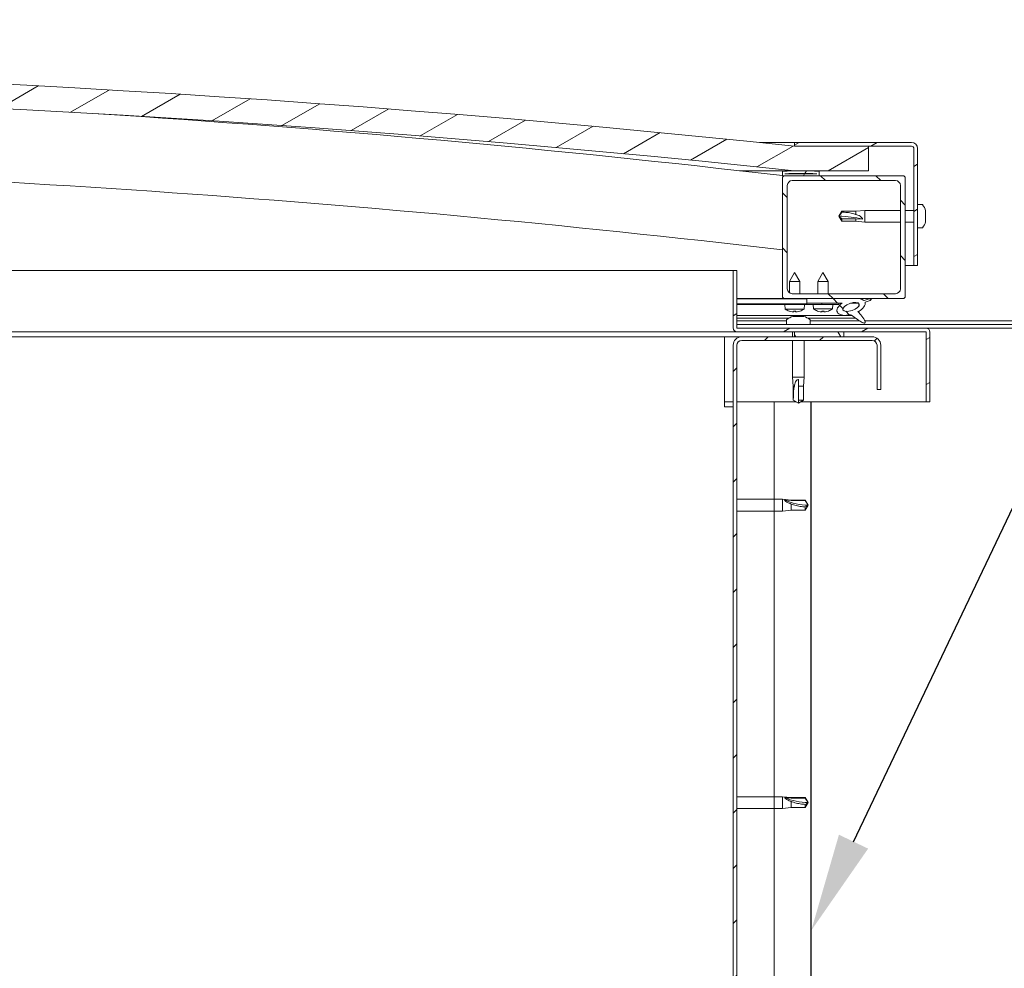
# Model space of a CAD drawing. Header units: millimetres. Extents: x -1427 to 10229, y -1578 to 5221.
# Tile 124 of 129: x 2074 to 2115, y 2531 to 2569. Entities that reach past the tile are written whole.
import ezdxf
from ezdxf import colors
from ezdxf.entities.mleader import LeaderData, LeaderLine
from ezdxf.math import Vec2, Vec3

# ---------------------------------------------------------------- set-up
doc = ezdxf.new("R2010")
doc.units = ezdxf.units.MM
for name, color, linetype, lineweight in [('Hatch (ISO)', 7, 'Continuous', 18), ('Ocieplenie', 4, 'ZIGZAG', 5), ('Visible (ISO)', 7, 'Continuous', 50)]:
    doc.layers.add(name, color=color, linetype=linetype, lineweight=lineweight)
doc.styles.add('TXT', font='simplex.shx')
doc.linetypes.add('BATTING', pattern='A,0.00254,-2.54,[134,ltypeshp.shx,S=2.54,R=0,X=-2.54,Y=0],-5.08,[134,ltypeshp.shx,S=2.54,R=180,X=2.54,Y=0],-2.54', length=10.16254)
doc.linetypes.add('ZIGZAG', pattern='A,0.00254,-5.08,[131,ltypeshp.shx,S=5.08,R=0,X=-5.08,Y=0],-10.16,[131,ltypeshp.shx,S=5.08,R=180,X=5.08,Y=0],-5.08', length=20.32254)
pattern_1 = [(120, (-10843.571, -2108.028), (-13.748153, -7.9375), [])]
pattern_2 = [(30, (-10843.571, -2108.028), (-7.9375, 13.748153), [])]
pattern_3 = [(135, (-10843.571, -2108.028), (-11.22532, -11.22532), [])]

# ---------------------------------------------------------------- blocks, each defined once
blk = doc.blocks.new('A$C3bf03bbc')
at = {"layer": 'Hatch (ISO)', "lineweight": 9}
h = blk.add_hatch(dxfattribs=at)
h.set_pattern_fill('ANSI31', color=256, scale=127, angle=-15, style=0)
h.set_pattern_definition(pattern_2)
edge = h.paths.add_edge_path()
edge.add_line((21.5, 567.5), (51.5, 567.5))
edge.add_line((51.5, 567.5), (51.5, 577.5))
edge.add_line((51.5, 577.5), (21.5, 577.5))
edge.add_ellipse((-603.5, -5324.56), major_axis=(625, 5902.06), ratio=1, start_angle=0, end_angle=12.089642)
edge.add_line((-1228.5, 577.5), (-1258.5, 577.5))
edge.add_line((-1258.5, 577.5), (-1258.5, 567.5))
edge.add_line((-1258.5, 567.5), (-1228.5, 567.5))
edge.add_ellipse((-603.5, -5334.56), major_axis=(-625, 5902.06), ratio=1, start_angle=347.910358, end_angle=360, ccw=False)
h = blk.add_hatch(dxfattribs=at)
h.set_pattern_fill('ANSI31', color=256, scale=127, angle=-15, style=0)
h.set_pattern_definition(pattern_2)
edge = h.paths.add_edge_path()
edge.add_line((69, 579), (21.5, 579))
edge.add_line((21.5, 579), (21.5, 577.5))
edge.add_line((21.5, 577.5), (51.5, 577.5))
edge.add_line((51.5, 577.5), (69, 577.5))
edge.add_ellipse((69, 576.5), major_axis=(0, 1), ratio=1, start_angle=270, end_angle=360, ccw=False)
edge.add_line((70, 576.5), (70, 529))
edge.add_line((70, 529), (71.5, 529))
edge.add_line((71.5, 529), (71.5, 576.5))
edge.add_ellipse((69, 576.5), major_axis=(2.5, 0), ratio=1, start_angle=0, end_angle=90)
h = blk.add_hatch(dxfattribs=at)
h.set_pattern_fill('ANSI31', color=256, scale=127, angle=15, style=0)
h.set_pattern_definition([(60, (-10843.571, -2108.028), (-13.748153, 7.9375), [])])
edge = h.paths.add_edge_path()
edge.add_line((16.6, 565.5), (17.5, 565.5))
edge.add_line((17.5, 565.5), (31.4, 565.5))
edge.add_ellipse((31.4, 565.6), major_axis=(0, -0.1), ratio=1, start_angle=0, end_angle=90)
edge.add_line((31.5, 565.6), (31.5, 567.21))
edge.add_ellipse((31.4, 567.21), major_axis=(0.1, 0), ratio=1, start_angle=0, end_angle=86.9836)
edge.add_ellipse((24, 426.78), major_axis=(7.41, 140.53), ratio=1, start_angle=0, end_angle=6.0328)
edge.add_ellipse((16.6, 567.21), major_axis=(-0.0053, 0.0999), ratio=1, start_angle=0, end_angle=86.9836)
edge.add_line((16.5, 567.21), (16.5, 565.6))
edge.add_ellipse((16.6, 565.6), major_axis=(-0.1, 0), ratio=1, start_angle=0, end_angle=90)
edge = h.paths.add_edge_path(flags=0)
edge.add_line((17.5, 566.19), (17.5, 566.29))
edge.add_ellipse((24, 355.09), major_axis=(-6.5, 211.2), ratio=1, start_angle=356.4744, end_angle=360, ccw=False)
edge.add_line((30.5, 566.29), (30.5, 566.19))
edge.add_line((30.5, 566.19), (17.5, 566.19))
edge = h.paths.add_edge_path()
edge.add_ellipse((-1231, 426.77), major_axis=(7.41, 140.53), ratio=1, start_angle=0, end_angle=6.0328)
edge.add_ellipse((-1238.4, 567.21), major_axis=(-0.0053, 0.0999), ratio=1, start_angle=0, end_angle=86.9836)
edge.add_line((-1238.5, 567.21), (-1238.5, 565.6))
edge.add_ellipse((-1238.4, 565.6), major_axis=(-0.1, 0), ratio=1, start_angle=0, end_angle=90)
edge.add_line((-1238.4, 565.5), (-1224.5, 565.5))
edge.add_line((-1224.5, 565.5), (-1223.6, 565.5))
edge.add_ellipse((-1223.6, 565.6), major_axis=(0, -0.1), ratio=1, start_angle=0, end_angle=90)
edge.add_line((-1223.5, 565.6), (-1223.5, 567.21))
edge.add_ellipse((-1223.6, 567.21), major_axis=(0.1, 0), ratio=1, start_angle=0, end_angle=86.9836)
edge = h.paths.add_edge_path(flags=0)
edge.add_ellipse((-1231, 355.09), major_axis=(-6.5, 211.2), ratio=1, start_angle=356.4744, end_angle=360)
edge.add_line((-1237.5, 566.29), (-1237.5, 566.19))
edge.add_line((-1237.5, 566.19), (-1224.5, 566.19))
edge.add_line((-1224.5, 566.19), (-1224.5, 566.29))
h = blk.add_hatch(dxfattribs=at)
h.set_pattern_fill('ANSI31', color=256, scale=127, angle=90, style=0)
h.set_pattern_definition(pattern_3)
edge = h.paths.add_edge_path()
edge.add_line((17.5, 515.5), (26.5, 515.5))
edge.add_line((26.5, 515.5), (45.72, 515.5))
edge.add_line((45.72, 515.5), (47.88, 515.5))
edge.add_line((47.88, 515.5), (65.5, 515.5))
edge.add_ellipse((65.5, 516.5), major_axis=(0, -1), ratio=1, start_angle=0, end_angle=90)
edge.add_line((66.5, 516.5), (66.5, 564.5))
edge.add_ellipse((65.5, 564.5), major_axis=(1, 0), ratio=1, start_angle=0, end_angle=90)
edge.add_line((65.5, 565.5), (31.4, 565.5))
edge.add_line((31.4, 565.5), (17.5, 565.5))
edge.add_ellipse((17.5, 564.5), major_axis=(0, 1), ratio=1, start_angle=0, end_angle=90)
edge.add_line((16.5, 564.5), (16.5, 516.5))
edge.add_ellipse((17.5, 516.5), major_axis=(-1, 0), ratio=1, start_angle=0, end_angle=90)
edge = h.paths.add_edge_path(flags=0)
edge.add_line((20.5, 563.5), (62.5, 563.5))
edge.add_ellipse((62.5, 561.5), major_axis=(0, 2), ratio=1, start_angle=270, end_angle=360, ccw=False)
edge.add_line((64.5, 561.5), (64.5, 519.5))
edge.add_ellipse((62.5, 519.5), major_axis=(2, 0), ratio=1, start_angle=270, end_angle=360, ccw=False)
edge.add_line((62.5, 517.5), (20.5, 517.5))
edge.add_ellipse((20.5, 519.5), major_axis=(0, -2), ratio=1, start_angle=270, end_angle=360, ccw=False)
edge.add_line((18.5, 519.5), (18.5, 561.5))
edge.add_ellipse((20.5, 561.5), major_axis=(-2, 0), ratio=1, start_angle=270, end_angle=360, ccw=False)
h = blk.add_hatch(dxfattribs=at)
h.set_pattern_fill('ANSI31', color=256, scale=127, angle=-15, style=0)
h.set_pattern_definition(pattern_2)
edge = h.paths.add_edge_path()
edge.add_line((-2, 503.6), (-2, 527))
edge.add_line((-2, 527), (-3.5, 527))
edge.add_line((-3.5, 527), (-3.5, 503.6))
edge.add_ellipse((-1.9, 503.6), major_axis=(-1.6, 0), ratio=1, start_angle=0, end_angle=90)
edge.add_line((-1.9, 502), (21.5, 502))
edge.add_line((21.5, 502), (41.5, 502))
edge.add_line((41.5, 502), (74.9, 502))
edge.add_ellipse((74.9, 501.9), major_axis=(0, 0.1), ratio=1, start_angle=270, end_angle=360, ccw=False)
edge.add_line((75, 501.9), (75, 473.5))
edge.add_line((75, 473.5), (76.5, 473.5))
edge.add_line((76.5, 473.5), (76.5, 501.9))
edge.add_ellipse((74.9, 501.9), major_axis=(1.6, 0), ratio=1, start_angle=0, end_angle=90)
edge.add_line((74.9, 503.5), (-1.9, 503.5))
edge.add_ellipse((-1.9, 503.6), major_axis=(0, -0.1), ratio=1, start_angle=270, end_angle=360, ccw=False)
h = blk.add_hatch(dxfattribs=at)
h.set_pattern_fill('ANSI31', color=256, scale=127, angle=90, style=0)
h.set_pattern_definition(pattern_3)
edge = h.paths.add_edge_path()
edge.add_line((26.5, 515.5), (26.5, 513.65))
edge.add_line((26.5, 513.65), (39.5, 513.65))
edge.add_line((39.5, 513.65), (40.81, 513.65))
edge.add_ellipse((44.43, 512.13), major_axis=(-5.67, -1.96), ratio=0.5, start_angle=299.1758, end_angle=429.9519)
edge.add_spline(control_points=[(43.41, 508.79), (43.58, 508.88), (43.73, 508.94), (44.01, 508.97), (44.14, 508.96), (44.53, 508.85), (44.8, 508.68), (45.73, 507.98), (46.57, 507.24), (48.27, 506.14), (48.82, 505.86), (49.4, 505.65), (49.59, 505.59), (49.84, 505.57), (49.91, 505.57), (50.02, 505.59), (50.06, 505.6), (50.12, 505.64), (50.15, 505.66), (50.19, 505.72), (50.21, 505.75), (50.23, 505.84), (50.23, 505.9), (50.22, 506.08), (50.17, 506.22), (49.67, 507.45), (47.97, 509.38), (47.35, 510.12), (47.28, 510.2), (47.25, 510.24), (47.25, 510.25), (47.25, 510.26), (47.25, 510.26), (47.25, 510.26), (47.25, 510.26), (47.25, 510.26), (47.25, 510.26), (47.25, 510.26), (47.25, 510.26), (47.25, 510.26), (47.25, 510.26), (47.25, 510.26), (47.25, 510.26), (47.25, 510.26), (47.25, 510.26), (47.25, 510.26), (47.25, 510.26), (47.27, 510.25), (47.31, 510.22), (47.36, 510.17)], knot_values=[-1.593799, -1.593799, -1.593799, -1.593799, -1.500749, -1.500749, -1.416735, -1.416735, -1.249491, -1.249491, -0.957621, -0.957621, -0.773073, -0.773073, -0.701013, -0.701013, -0.6717, -0.6717, -0.655005, -0.655005, -0.641397, -0.641397, -0.626184, -0.626184, -0.602808, -0.602808, -0.551013, -0.551013, -0.108573, -0.108573, -0.042963, -0.042963, -0.032558, -0.032558, -0.029875, -0.029875, -0.028853, -0.028853, -0.028308, -0.028308, -0.027886, -0.027886, -0.027431, -0.027431, -0.02675, -0.02675, -0.025444, -0.025444, -0.021686, -0.021686, 0, 0, 0, 0], degree=3, periodic=0)
edge.add_ellipse((44.43, 512.13), major_axis=(-5.67, -1.96), ratio=0.5, start_angle=110.7942, end_angle=179.3318)
edge.add_line((50.12, 514.05), (52.26, 514.79))
edge.add_spline(control_points=[(52.26, 514.79), (52.39, 514.92), (52.49, 515.05), (52.58, 515.19), (52.59, 515.23), (52.61, 515.29), (52.61, 515.31), (52.61, 515.35), (52.6, 515.36), (52.59, 515.39), (52.58, 515.41), (52.54, 515.43), (52.52, 515.44), (52.45, 515.47), (52.4, 515.47), (52.21, 515.49), (52.02, 515.46), (51.85, 515.43)], knot_values=[-0.156561, -0.156561, -0.156561, -0.156561, -0.111453, -0.111453, -0.097245, -0.097245, -0.089775, -0.089775, -0.084085, -0.084085, -0.078, -0.078, -0.069044, -0.069044, -0.052111, -0.052111, 0, 0, 0, 0], degree=3, periodic=0)
edge.add_line((51.85, 515.43), (49.7, 514.72))
edge.add_ellipse((44.43, 512.13), major_axis=(-5.67, -1.96), ratio=0.5, start_angle=194.0585, end_angle=223.4724)
edge.add_ellipse((44.43, 512.13), major_axis=(-5.67, -1.96), ratio=0.5, start_angle=223.4724, end_angle=247.3218)
edge.add_line((45.72, 515.5), (26.5, 515.5))
edge = h.paths.add_edge_path(flags=0)
edge.add_ellipse((44.43, 512.13), major_axis=(3.31, 1.14), ratio=0.428571, start_angle=0, end_angle=360)
h = blk.add_hatch(dxfattribs=at)
h.set_pattern_fill('ANSI31', color=256, scale=127, angle=75, style=0)
h.set_pattern_definition(pattern_1)
h.paths.add_polyline_path([(26.5, 513.65), (26.5, 513.15), (39.5, 513.15), (39.5, 513.65)])
h = blk.add_hatch(dxfattribs=at)
h.set_pattern_fill('ANSI31', color=256, scale=127, angle=75, style=0)
h.set_pattern_definition(pattern_1)
h.paths.add_polyline_path([(-1223.5, 500), (-1223.5, 502), (-1243.5, 502), (-1243.5, 500)])
h.paths.add_polyline_path([(41.5, 500), (41.5, 502), (21.5, 502), (21.5, 500)])
h = blk.add_hatch(dxfattribs=at)
h.set_pattern_fill('ANSI31', color=256, scale=127, style=0)
h.set_pattern_definition([(45, (-10843.571, -2108.028), (-11.22532, 11.22532), [])])
edge = h.paths.add_edge_path()
edge.add_line((56.5, 478.5), (56.5, 496.5))
edge.add_ellipse((53, 496.5), major_axis=(3.5, 0), ratio=1, start_angle=0, end_angle=90)
edge.add_line((53, 500), (41.5, 500))
edge.add_line((41.5, 500), (21.5, 500))
edge.add_line((21.5, 500), (0, 500))
edge.add_ellipse((0, 496.5), major_axis=(0, 3.5), ratio=1, start_angle=0, end_angle=90)
edge.add_line((-3.5, 496.5), (-3.5, 3.5))
edge.add_ellipse((0, 3.5), major_axis=(-3.5, 0), ratio=1, start_angle=0, end_angle=90)
edge.add_line((0, 0), (56.5, 0))
edge.add_line((56.5, 0), (56.5, 1.5))
edge.add_line((56.5, 1.5), (0, 1.5))
edge.add_ellipse((0, 3.5), major_axis=(0, -2), ratio=1, start_angle=270, end_angle=360, ccw=False)
edge.add_line((-2, 3.5), (-2, 496.5))
edge.add_ellipse((0, 496.5), major_axis=(-2, 0), ratio=1, start_angle=270, end_angle=360, ccw=False)
edge.add_line((0, 498.5), (53, 498.5))
edge.add_ellipse((53, 496.5), major_axis=(0, 2), ratio=1, start_angle=270, end_angle=360, ccw=False)
edge.add_line((55, 496.5), (55, 478.5))
edge.add_line((55, 478.5), (56.5, 478.5))
at = {"layer": 'Visible (ISO)', "lineweight": 9}
for p, q in [((7.17, 579), (21.5, 579)), ((69, 579), (21.5, 579)), ((21.5, 579), (21.5, 577.5)), ((21.5, 577.5), (69, 577.5)), ((51.5, 577.5), (21.5, 577.5)), ((51.5, 567.5), (51.5, 577.5)), ((70, 576.5), (70, 529)), ((71.5, 529), (71.5, 576.5)), ((21.5, 567.5), (-0.87, 567.5)), ((16.5, 567.21), (16.5, 565.6)), ((16.6, 565.5), (16.5, 565.5)), ((16.6, 565.5), (31.4, 565.5)), ((17.5, 566.19), (17.5, 566.29)), ((30.5, 566.29), (17.5, 566.29)), ((30.5, 566.19), (17.5, 566.19)), ((65.5, 565.5), (17.5, 565.5)), ((21.5, 567.5), (51.5, 567.5)), ((30.5, 566.29), (30.5, 566.19)), ((31.5, 565.6), (31.5, 567.21)), ((16.5, 564.5), (16.5, 516.5)), ((18.5, 519.5), (18.5, 561.5)), ((20.5, 563.5), (62.5, 563.5)), ((64.5, 561.5), (64.5, 519.5)), ((66.5, 516.5), (66.5, 564.5)), ((73.39, 553.75), (71.5, 553.75)), ((39.5, 549), (40.68, 551.05)), ((40.68, 547.92), (39.5, 549)), ((39.5, 549), (40.68, 546.95)), ((40.68, 551.05), (40.68, 550.67)), ((46.43, 551.05), (40.68, 551.05)), ((46.43, 551.05), (50, 551.4)), ((46.43, 551.05), (46.43, 549.73)), ((50, 551.4), (50, 546.6)), ((64.5, 551.4), (50, 551.4)), ((70, 551.4), (66.5, 551.4)), ((74.74, 551.21), (74.74, 551.2)), ((74.74, 551.19), (74.74, 551.2)), ((74.74, 551.19), (74.74, 550.23)), ((74.74, 550.23), (74.74, 549.97)), ((74.74, 549.85), (74.74, 549.97)), ((74.74, 549.85), (74.74, 548.03)), ((46.43, 547.92), (40.68, 547.92)), ((40.68, 547.92), (40.68, 546.95)), ((46.43, 546.95), (40.68, 546.95)), ((49.07, 547.79), (46.43, 547.92)), ((46.43, 547.92), (46.43, 546.95)), ((46.43, 546.95), (50, 546.6)), ((64.5, 546.6), (50, 546.6)), ((70, 546.6), (66.5, 546.6)), ((74.74, 547.74), (74.73, 547.74)), ((74.74, 548.03), (74.74, 547.77)), ((74.74, 547.74), (74.74, 547.77)), ((74.74, 547.74), (74.74, 547.67)), ((74.74, 547.67), (74.74, 547.66)), ((74.74, 547.67), (74.74, 547.67)), ((74.74, 547.66), (74.74, 546.8)), ((74.74, 546.8), (74.74, 546.79)), ((73.39, 544.25), (71.5, 544.25)), ((70, 529), (66.5, 529)), ((70, 529), (71.5, 529)), ((-551.46, 527), (-3.5, 527)), ((-2, 527), (-3.5, 527)), ((-3.5, 527), (-3.5, 503.6)), ((-2, 503.6), (-2, 527)), ((21.48, 526.11), (19.39, 522.41)), ((21.48, 526.11), (23.59, 522.41)), ((33, 526.15), (30.9, 522.45)), ((33, 526.15), (35.1, 522.45)), ((23.59, 522.41), (19.39, 522.41)), ((19.39, 517.83), (19.39, 522.41)), ((23.59, 517.5), (23.59, 522.41)), ((35.1, 522.45), (30.9, 522.45)), ((30.9, 517.5), (30.9, 522.45)), ((35.1, 517.5), (35.1, 522.45)), ((62.5, 517.5), (20.5, 517.5)), ((17.5, 515.5), (-2, 515.5)), ((-2, 515.5), (-0.06, 515.5)), ((-2, 515.42), (26.5, 515.47)), ((-2, 513.57), (26.5, 513.62)), ((-2, 513.57), (26.5, 513.62)), ((-2, 513.07), (26.5, 513.12)), ((17.5, 515.5), (65.5, 515.5)), ((17.66, 511.26), (17.5, 513.1)), ((19.4, 515.46), (19.4, 515.5)), ((23.6, 515.46), (23.6, 515.5)), ((25.34, 511.27), (25.5, 513.12)), ((26.5, 515.5), (26.5, 513.65)), ((45.72, 515.5), (26.5, 515.5)), ((26.5, 513.65), (40.81, 513.65)), ((26.5, 513.65), (26.5, 513.15)), ((39.5, 513.65), (26.5, 513.65)), ((26.5, 513.62), (26.5, 513.12)), ((26.5, 513.15), (39.5, 513.15)), ((29.16, 511.31), (29, 513.15)), ((36.84, 511.31), (37, 513.15)), ((39.5, 513.15), (39.5, 513.65)), ((39.5, 513.64), (40.8, 513.64)), ((44.25, 513.65), (47.43, 513.65)), ((47.57, 513.54), (47.57, 512.45)), ((51.85, 515.43), (49.7, 514.72)), ((50.12, 514.05), (52.26, 514.79)), ((-2, 508.61), (44.78, 508.68)), ((25.34, 511.27), (17.66, 511.26)), ((19.36, 510.38), (19.38, 510.38)), ((20.79, 510.08), (20.8, 510.1)), ((21.03, 510.38), (21.98, 510.39)), ((21.2, 510.09), (21.23, 510.39)), ((21.81, 510.1), (21.78, 510.39)), ((22.21, 510.08), (22.21, 510.1)), ((23.63, 510.39), (23.64, 510.39)), ((36.84, 511.31), (29.16, 511.31)), ((30.86, 510.43), (30.88, 510.43)), ((32.29, 510.12), (32.29, 510.14)), ((32.53, 510.43), (33.47, 510.43)), ((32.7, 510.14), (32.72, 510.43)), ((33.3, 510.14), (33.28, 510.43)), ((33.71, 510.12), (33.71, 510.14)), ((35.12, 510.43), (35.14, 510.43)), ((47.57, 510.3), (47.57, 509.85)), ((-2, 507.49), (19.08, 507.52)), ((18.25, 506.5), (-2, 506.5)), ((-2, 505), (135, 505)), ((18.25, 506.89), (18.25, 505)), ((20.79, 508.24), (20.99, 508.24)), ((21.13, 508.24), (20.99, 508.24)), ((21.13, 508.24), (21.21, 508.24)), ((21.21, 508.24), (22.79, 508.24)), ((23.21, 508.24), (24.79, 508.24)), ((24.79, 508.24), (24.87, 508.24)), ((25.01, 508.24), (24.87, 508.24)), ((25.01, 508.24), (25.21, 508.24)), ((26.9, 507.54), (46.23, 507.57)), ((27.75, 506.89), (27.75, 505)), ((47.71, 506.5), (27.75, 506.5)), ((135, 506.5), (50.05, 506.5)), ((-1.9, 502), (-551.84, 502)), ((74.9, 503.5), (-1.9, 503.5)), ((-1.9, 502), (74.9, 502)), ((20.6, 502), (20.6, 500)), ((41.5, 502), (21.5, 502)), ((21.5, 502), (21.5, 500)), ((41.5, 500), (41.5, 502)), ((135, 503.5), (74.9, 503.5)), ((75, 501.9), (75, 473.5)), ((76.5, 502), (76.5, 501.9)), ((76.5, 502), (76.5, 502)), ((76.5, 473.5), (76.5, 501.9)), ((-7, 500), (-552.75, 500)), ((-7, 500), (-7, 496.5)), ((0, 500), (-7, 500)), ((-7, 471.5), (-7, 496.5)), ((-3.5, 496.5), (-3.5, 3.5)), ((-2, 3.5), (-2, 496.5)), ((53, 500), (0, 500)), ((0, 498.5), (53, 498.5)), ((20.6, 498.5), (20.6, 483.5)), ((21.5, 500), (41.5, 500)), ((25.4, 498.5), (25.4, 483.5)), ((55, 496.5), (55, 478.5)), ((56.5, 478.5), (56.5, 496.5)), ((20.6, 483.5), (25.4, 483.5)), ((20.95, 479.93), (20.6, 483.5)), ((23, 482.57), (23, 479.93)), ((25.05, 479.93), (25.4, 483.5)), ((20.95, 479.93), (21.37, 479.93)), ((20.95, 479.93), (20.95, 474.18)), ((23, 479.93), (25.05, 479.93)), ((23, 479.93), (23, 474.18)), ((25.05, 479.93), (25.05, 474.18)), ((55, 478.5), (56.5, 478.5)), ((-3.5, 473.5), (-7, 473.5)), ((22.13, 473.5), (-2, 473.5)), ((20.95, 474.18), (20.95, 474.18)), ((23, 473), (20.95, 474.18)), ((23, 474.18), (25.05, 474.18)), ((23, 473), (25.05, 474.18)), ((23, 474.18), (23, 473)), ((75, 473.5), (23.87, 473.5)), ((75, 473.5), (76.5, 473.5)), ((-7, 471.5), (-3.5, 471.5)), ((-2, 433.9), (16.5, 433.9)), ((16.5, 429.1), (16.5, 433.9)), ((20.07, 433.55), (16.5, 433.9)), ((17.43, 433.6), (20.07, 433.37)), ((20.07, 433.37), (20.07, 433.55)), ((20.07, 433.55), (25.82, 433.55)), ((20.07, 433.37), (25.82, 433.37)), ((25.82, 433.37), (25.82, 433.55)), ((27, 431.5), (25.82, 433.55)), ((25.82, 433.37), (27, 431.5)), ((-2, 429.1), (16.5, 429.1)), ((20.07, 429.45), (16.5, 429.1)), ((20.07, 429.45), (20.07, 431.96)), ((20.07, 429.45), (25.82, 429.45)), ((27, 431.5), (25.82, 429.45)), ((25.82, 429.45), (25.82, 430.78)), ((-2, 312.9), (16.5, 312.9)), ((16.5, 308.1), (16.5, 312.9)), ((20.07, 312.55), (16.5, 312.9)), ((17.43, 312.6), (20.07, 312.37)), ((20.07, 312.37), (20.07, 312.55)), ((20.07, 312.55), (25.82, 312.55)), ((20.07, 312.37), (25.82, 312.37)), ((25.82, 312.37), (25.82, 312.55)), ((27, 310.5), (25.82, 312.55)), ((25.82, 312.37), (27, 310.5)), ((20.07, 308.45), (16.5, 308.1)), ((20.07, 308.45), (20.07, 310.96)), ((20.07, 308.45), (25.82, 308.45)), ((27, 310.5), (25.82, 308.45)), ((25.82, 308.45), (25.82, 309.78)), ((-2, 308.1), (16.5, 308.1))]:
    blk.add_line(p, q, dxfattribs=at)
for centre, radius, start, end in [((-603.5, -5324.56), 5935.06, 83.955179, 96.044821), ((-603.5, -5334.56), 5935.06, 83.955179, 96.044821), ((-603.68, -4743.45), 5345.06, 83.33703, 86.33113), ((69, 576.5), 2.5, 0, 90), ((69, 576.5), 1, 0, 90), ((-603.68, -4743.45), 5315.06, 83.29925, 89.03057), ((16.6, 567.21), 0.1, 93.0164, 180), ((16.6, 565.6), 0.1, 180, 270), ((17.5, 564.5), 1, 90, 180), ((24, 426.78), 140.72, 86.9836, 93.0164), ((24, 355.09), 211.3, 88.2372, 91.7628), ((31.4, 565.6), 0.1, 270, 0), ((31.4, 567.21), 0.1, 0, 86.9836), ((65.5, 564.5), 1, 0, 90), ((20.5, 561.5), 2, 90, 180), ((62.5, 561.5), 2, 0, 90), ((73.39, 553.55), 0.2, 35.6853, 90), ((67.05, 549), 8, 16.3038, 35.6853), ((67.05, 549), 8, 16.0077, 16.3038), ((67.05, 549), 8, 324.3147, 343.6962), ((67.05, 549), 8, 343.6962, 343.9923), ((73.39, 544.45), 0.2, 270, 324.3147), ((17.5, 516.5), 1, 180, 270), ((20.5, 519.5), 2, 180, 270), ((62.5, 519.5), 2, 270, 0), ((65.5, 516.5), 1, 270, 0), ((21.49, 516.51), 6.5, 233.8938, 250.2079), ((19.36, 510.59), 0.206, 250.2079, 270.0895), ((23.64, 510.6), 0.206, 270.0895, 289.971), ((21.49, 516.51), 6.5, 289.971, 306.2851), ((33, 516.55), 6.5, 233.8044, 250.1185), ((30.86, 510.63), 0.206, 250.1185, 270), ((35.14, 510.63), 0.206, 270, 289.8815), ((33, 516.55), 6.5, 289.8815, 306.1956), ((18.45, 506.89), 0.2, 125.6853, 180), ((23, 500.55), 8, 106.0077, 125.6853), ((23, 500.55), 8, 54.3147, 73.9923), ((27.55, 506.89), 0.2, 0, 54.3147), ((-1.9, 503.6), 1.6, 180, 270), ((-1.9, 503.6), 0.1, 180, 270), ((74.9, 501.9), 1.6, 0, 90), ((74.9, 501.9), 0.1, 0, 90), ((0, 496.5), 3.5, 90, 180), ((0, 496.5), 2, 90, 180), ((53, 496.5), 3.5, 0, 90), ((53, 496.5), 2, 0, 90)]:
    blk.add_arc(centre, radius, start, end, dxfattribs=at)
for centre, major_axis, ratio, start_param, end_param in [((39.5, 537.95), (21, 0), 0.526055, 1.097432, 1.570796), ((44.43, 512.13), (-5.67, -1.96), 0.5, 5.221602, 7.504076), ((44.43, 512.13), (-5.67, -1.96), 0.5, 3.386959, 4.31658), ((44.43, 512.13), (-5.67, -1.96), 0.5, 1.933724, 3.129931), ((21.41, 516.47), (-2.83, 5.83), 0.979749, 2.351624, 2.529771), ((19.79, 514.97), (3.84, -4.25), 0.664926, 5.510896, 5.582433), ((23.54, 514.97), (-3.43, -4.58), 0.554863, 0.162804, 0.234341), ((20.53, 509.75), (-0.224, -0.452), 0.299538, 2.511352, 2.574157), ((21.93, 516.47), (-0.56, -6.46), 0.180266, 5.951633, 6.12978), ((21.06, 516.47), (0.58, -6.46), 0.180266, 0.153405, 0.331552), ((23.21, 514.97), (3.83, 4.26), 0.664926, 3.842345, 3.913882), ((19.45, 514.97), (3.45, -4.57), 0.554863, 6.048844, 6.120382), ((22.48, 509.75), (-0.226, 0.452), 0.299538, 0.567435, 0.630241), ((21.58, 516.47), (-2.81, -5.84), 0.979749, 0.611822, 0.789969), ((32.92, 516.51), (-2.82, 5.84), 0.979749, 2.351624, 2.529771), ((31.29, 515.01), (3.83, -4.25), 0.664926, 5.510896, 5.582433), ((35.05, 515.01), (-3.44, -4.58), 0.554863, 0.162804, 0.234341), ((32.03, 509.79), (-0.225, -0.452), 0.299538, 2.511352, 2.574157), ((33.44, 516.51), (-0.57, -6.46), 0.180266, 5.951633, 6.12978), ((32.56, 516.51), (0.57, -6.46), 0.180266, 0.153405, 0.331552), ((34.71, 515.01), (3.83, 4.25), 0.664926, 3.842345, 3.913882), ((30.95, 515.01), (3.44, -4.58), 0.554863, 6.048844, 6.120382), ((33.97, 509.79), (-0.225, 0.452), 0.299538, 0.567435, 0.630241), ((33.08, 516.51), (-2.82, -5.84), 0.979749, 0.611822, 0.789969), ((27, 450.63), (21, 0), 0.910766, 4.239024, 4.712389), ((27, 329.63), (21, 0), 0.910766, 4.239024, 4.712389)]:
    blk.add_ellipse(centre, major_axis=major_axis, ratio=ratio, start_param=start_param, end_param=end_param, dxfattribs=at)
blk.add_ellipse((44.43, 512.13), major_axis=(3.31, 1.14), ratio=0.428571, dxfattribs=at)
for points in [[(39.5, 549), (39.88, 549.57), (40.28, 550.13), (40.68, 550.67)], [(21.03, 510.38), (21.03, 510.38), (21.02, 510.39), (21.02, 510.4)], [(21.99, 510.4), (21.98, 510.39), (21.98, 510.39), (21.98, 510.39)], [(32.53, 510.43), (32.52, 510.43), (32.52, 510.43), (32.52, 510.44)], [(33.48, 510.44), (33.48, 510.43), (33.48, 510.43), (33.47, 510.43)], [(23, 473), (22.34, 473.38), (21.65, 473.78), (20.95, 474.18)], [(27, 431.5), (26.62, 431.23), (26.22, 430.98), (25.82, 430.78)], [(27, 310.5), (26.62, 310.23), (26.22, 309.98), (25.82, 309.78)]]:
    blk.add_open_spline(points, degree=3, dxfattribs=at)
for points, knots in [([(40.68, 550.67), (41.02, 550.66), (41.35, 550.64), (42.44, 550.57), (43.18, 550.5), (44.64, 550.26), (45.34, 550.1), (46.15, 549.84), (46.29, 549.79), (46.43, 549.73)], [1.0298299, 1.0298299, 1.0298299, 1.0298299, 1.1268672, 1.1268672, 1.3401618, 1.3401618, 1.5534565, 1.5534565, 1.5990374, 1.5990374, 1.5990374, 1.5990374]), ([(46.43, 549.73), (46.69, 549.66), (46.94, 549.57), (47.52, 549.34), (47.84, 549.18), (48.42, 548.8), (48.72, 548.55), (48.95, 548.21), (48.99, 548.13), (49.06, 547.95), (49.07, 547.86), (49.07, 547.79)], [0.9725494, 0.9725494, 0.9725494, 0.9725494, 1.0547969, 1.0547969, 1.1648244, 1.1648244, 1.2623094, 1.2623094, 1.290226, 1.290226, 1.3181426, 1.3181426, 1.3181426, 1.3181426]), ([(74.74, 551.19), (74.73, 551.21), (74.73, 551.23), (74.73, 551.25), (74.73, 551.25), (74.73, 551.23), (74.74, 551.22), (74.74, 551.2)], [0.17438702, 0.17438702, 0.17438702, 0.17438702, 0.18896797, 0.18896797, 0.20586323, 0.20586323, 0.21737851, 0.21737851, 0.21737851, 0.21737851]), ([(74.74, 549.85), (74.73, 549.9), (74.73, 549.95), (74.73, 550.06), (74.73, 550.11), (74.73, 550.18), (74.74, 550.21), (74.74, 550.23)], [0.17438702, 0.17438702, 0.17438702, 0.17438702, 0.18896797, 0.18896797, 0.20586323, 0.20586323, 0.21737851, 0.21737851, 0.21737851, 0.21737851]), ([(74.73, 550.12), (74.73, 550.11), (74.73, 550.1), (74.73, 550.05), (74.74, 550.01), (74.74, 549.97)], [0.20226985, 0.20226985, 0.20226985, 0.20226985, 0.20586323, 0.20586323, 0.21737852, 0.21737852, 0.21737852, 0.21737852]), ([(74.74, 547.66), (74.73, 547.69), (74.73, 547.72), (74.73, 547.8), (74.73, 547.86), (74.73, 547.95), (74.74, 547.99), (74.74, 548.03)], [0.17438702, 0.17438702, 0.17438702, 0.17438702, 0.18896797, 0.18896797, 0.20586323, 0.20586323, 0.21737852, 0.21737852, 0.21737852, 0.21737852]), ([(74.73, 547.88), (74.73, 547.87), (74.73, 547.86), (74.73, 547.82), (74.74, 547.79), (74.74, 547.77)], [0.20226985, 0.20226985, 0.20226985, 0.20226985, 0.20586323, 0.20586323, 0.21737852, 0.21737852, 0.21737852, 0.21737852]), ([(74.73, 546.75), (74.73, 546.76), (74.73, 546.76), (74.73, 546.77), (74.74, 546.78), (74.74, 546.8)], [0.20226985, 0.20226985, 0.20226985, 0.20226985, 0.20586323, 0.20586323, 0.21737852, 0.21737852, 0.21737852, 0.21737852]), ([(52.26, 514.79), (52.39, 514.92), (52.49, 515.05), (52.58, 515.19), (52.59, 515.23), (52.61, 515.29), (52.61, 515.31), (52.61, 515.35), (52.6, 515.36), (52.59, 515.39), (52.58, 515.41), (52.54, 515.43), (52.52, 515.44), (52.45, 515.47), (52.4, 515.47), (52.21, 515.49), (52.02, 515.46), (51.85, 515.43)], [-0.1565608, -0.1565608, -0.1565608, -0.1565608, -0.1114532, -0.1114532, -0.0972455, -0.0972455, -0.0897747, -0.0897747, -0.0840845, -0.0840845, -0.0779998, -0.0779998, -0.069044, -0.069044, -0.0521109, -0.0521109, 0, 0, 0, 0]), ([(20.79, 510.08), (20.79, 510.08), (20.79, 510.08), (20.79, 510.07), (20.79, 510.07), (20.76, 510.07), (20.73, 510.07), (20.68, 510.07), (20.65, 510.07), (20.58, 510.08), (20.54, 510.09), (20.49, 510.1), (20.47, 510.1), (20.45, 510.1)], [0.0217824, 0.0217824, 0.0217824, 0.0217824, 0.02240783, 0.02240783, 0.03336567, 0.03336567, 0.04432351, 0.04432351, 0.05536278, 0.05536278, 0.06640205, 0.06640205, 0.07177154, 0.07177154, 0.07177154, 0.07177154]), ([(21.2, 510.1), (21.2, 510.1), (21.2, 510.09), (21.19, 510.08), (21.17, 510.08), (21.13, 510.07), (21.1, 510.07), (21.03, 510.07), (21, 510.07), (20.94, 510.07), (20.92, 510.07), (20.9, 510.08)], [0, 0, 0, 0, 0.01116716, 0.01116716, 0.02233431, 0.02233431, 0.03329353, 0.03329353, 0.04425275, 0.04425275, 0.04996652, 0.04996652, 0.04996652, 0.04996652]), ([(22.11, 510.08), (22.11, 510.08), (22.1, 510.08), (22.07, 510.07), (22.03, 510.07), (21.95, 510.07), (21.92, 510.07), (21.87, 510.07), (21.85, 510.08), (21.82, 510.08), (21.81, 510.09), (21.81, 510.1), (21.81, 510.1), (21.81, 510.1)], [0.02178159, 0.02178159, 0.02178159, 0.02178159, 0.02232447, 0.02232447, 0.03332398, 0.03332398, 0.04432349, 0.04432349, 0.05536276, 0.05536276, 0.06640202, 0.06640202, 0.07177151, 0.07177151, 0.07177151, 0.07177151]), ([(22.56, 510.11), (22.52, 510.1), (22.48, 510.09), (22.41, 510.08), (22.37, 510.08), (22.31, 510.07), (22.28, 510.07), (22.24, 510.07), (22.23, 510.07), (22.22, 510.08), (22.21, 510.08), (22.21, 510.08)], [0, 0, 0, 0, 0.01116716, 0.01116716, 0.02233431, 0.02233431, 0.03329353, 0.03329353, 0.04425275, 0.04425275, 0.04996652, 0.04996652, 0.04996652, 0.04996652]), ([(32.29, 510.12), (32.29, 510.12), (32.29, 510.12), (32.29, 510.11), (32.28, 510.11), (32.25, 510.11), (32.23, 510.11), (32.18, 510.11), (32.15, 510.12), (32.07, 510.12), (32.04, 510.13), (31.98, 510.14), (31.96, 510.14), (31.94, 510.14)], [0.02178159, 0.02178159, 0.02178159, 0.02178159, 0.02232447, 0.02232447, 0.03332398, 0.03332398, 0.04432349, 0.04432349, 0.05536276, 0.05536276, 0.06640202, 0.06640202, 0.07177151, 0.07177151, 0.07177151, 0.07177151]), ([(32.69, 510.14), (32.7, 510.14), (32.7, 510.13), (32.68, 510.12), (32.66, 510.12), (32.62, 510.11), (32.59, 510.11), (32.53, 510.11), (32.49, 510.11), (32.44, 510.11), (32.42, 510.12), (32.4, 510.12)], [0, 0, 0, 0, 0.01116716, 0.01116716, 0.02233431, 0.02233431, 0.03329353, 0.03329353, 0.04425275, 0.04425275, 0.04996652, 0.04996652, 0.04996652, 0.04996652]), ([(33.6, 510.12), (33.6, 510.12), (33.6, 510.12), (33.56, 510.11), (33.52, 510.11), (33.45, 510.11), (33.42, 510.11), (33.36, 510.11), (33.34, 510.12), (33.31, 510.12), (33.3, 510.13), (33.3, 510.14), (33.3, 510.14), (33.31, 510.14)], [0.0217824, 0.0217824, 0.0217824, 0.0217824, 0.02240783, 0.02240783, 0.03336567, 0.03336567, 0.04432351, 0.04432351, 0.05536278, 0.05536278, 0.06640205, 0.06640205, 0.07177154, 0.07177154, 0.07177154, 0.07177154]), ([(34.06, 510.14), (34.02, 510.14), (33.98, 510.13), (33.9, 510.12), (33.87, 510.12), (33.81, 510.11), (33.78, 510.11), (33.74, 510.11), (33.72, 510.11), (33.71, 510.11), (33.71, 510.12), (33.71, 510.12)], [0, 0, 0, 0, 0.01116716, 0.01116716, 0.02233431, 0.02233431, 0.03329353, 0.03329353, 0.04425275, 0.04425275, 0.04996746, 0.04996746, 0.04996746, 0.04996746]), ([(43.41, 508.79), (43.58, 508.88), (43.73, 508.94), (44.01, 508.97), (44.14, 508.96), (44.53, 508.85), (44.8, 508.68), (45.73, 507.98), (46.57, 507.24), (48.27, 506.14), (48.82, 505.86), (49.4, 505.65), (49.59, 505.59), (49.84, 505.57), (49.91, 505.57), (50.02, 505.59), (50.06, 505.6), (50.12, 505.64), (50.15, 505.66), (50.19, 505.72), (50.21, 505.75), (50.23, 505.84), (50.23, 505.9), (50.22, 506.08), (50.17, 506.22), (49.67, 507.45), (47.97, 509.38), (47.35, 510.12), (47.28, 510.2), (47.25, 510.24), (47.25, 510.25), (47.25, 510.26), (47.25, 510.26), (47.25, 510.26), (47.25, 510.26), (47.25, 510.26), (47.25, 510.26), (47.25, 510.26), (47.25, 510.26), (47.25, 510.26), (47.25, 510.26), (47.25, 510.26), (47.25, 510.26), (47.25, 510.26), (47.25, 510.26), (47.25, 510.26), (47.25, 510.26), (47.27, 510.25), (47.31, 510.22), (47.36, 510.17)], [-1.593799, -1.593799, -1.593799, -1.593799, -1.500749, -1.500749, -1.416735, -1.416735, -1.249491, -1.249491, -0.957621, -0.957621, -0.773073, -0.773073, -0.701013, -0.701013, -0.6717, -0.6717, -0.655005, -0.655005, -0.641397, -0.641397, -0.626184, -0.626184, -0.602808, -0.602808, -0.551013, -0.551013, -0.108573, -0.108573, -0.042963, -0.042963, -0.032558, -0.032558, -0.029875, -0.029875, -0.028853, -0.028853, -0.028308, -0.028308, -0.027886, -0.027886, -0.027431, -0.027431, -0.02675, -0.02675, -0.025444, -0.025444, -0.021686, -0.021686, 0, 0, 0, 0]), ([(21.21, 508.24), (21.16, 508.23), (21.12, 508.23), (21.05, 508.23), (21.03, 508.23), (21, 508.23), (20.99, 508.24), (20.99, 508.24)], [0.17438702, 0.17438702, 0.17438702, 0.17438702, 0.18896797, 0.18896797, 0.20586323, 0.20586323, 0.21737852, 0.21737852, 0.21737852, 0.21737852]), ([(23.21, 508.24), (23.17, 508.23), (23.12, 508.23), (23.01, 508.23), (22.95, 508.23), (22.86, 508.23), (22.82, 508.24), (22.79, 508.24)], [0.17438702, 0.17438702, 0.17438702, 0.17438702, 0.18896797, 0.18896797, 0.20586323, 0.20586323, 0.21737852, 0.21737852, 0.21737852, 0.21737852]), ([(25.01, 508.24), (25.01, 508.23), (25, 508.23), (24.96, 508.23), (24.92, 508.23), (24.86, 508.23), (24.83, 508.24), (24.79, 508.24)], [0.17438702, 0.17438702, 0.17438702, 0.17438702, 0.18896797, 0.18896797, 0.20586323, 0.20586323, 0.21737851, 0.21737851, 0.21737851, 0.21737851]), ([(21.37, 479.93), (21.41, 480.19), (21.45, 480.44), (21.59, 481.02), (21.7, 481.34), (21.99, 481.92), (22.2, 482.22), (22.53, 482.45), (22.62, 482.49), (22.81, 482.56), (22.91, 482.57), (23, 482.57)], [0.9722954, 0.9722954, 0.9722954, 0.9722954, 1.054543, 1.054543, 1.1645704, 1.1645704, 1.2620554, 1.2620554, 1.289972, 1.289972, 1.3178886, 1.3178886, 1.3178886, 1.3178886]), ([(20.95, 474.18), (20.96, 474.52), (20.96, 474.85), (20.97, 475.94), (20.99, 476.68), (21.07, 478.14), (21.14, 478.84), (21.3, 479.65), (21.34, 479.79), (21.37, 479.93)], [1.0296095, 1.0296095, 1.0296095, 1.0296095, 1.1266468, 1.1266468, 1.3399415, 1.3399415, 1.5532361, 1.5532361, 1.5988171, 1.5988171, 1.5988171, 1.5988171]), ([(20.07, 431.96), (19.81, 432.05), (19.56, 432.16), (18.98, 432.41), (18.66, 432.57), (18.08, 432.91), (17.78, 433.12), (17.55, 433.36), (17.51, 433.41), (17.44, 433.52), (17.43, 433.56), (17.43, 433.6)], [0.9722954, 0.9722954, 0.9722954, 0.9722954, 1.054543, 1.054543, 1.1645704, 1.1645704, 1.2620554, 1.2620554, 1.289972, 1.289972, 1.3178886, 1.3178886, 1.3178886, 1.3178886]), ([(25.82, 430.78), (25.48, 430.79), (25.15, 430.82), (24.06, 430.93), (23.32, 431.04), (21.86, 431.36), (21.16, 431.55), (20.35, 431.85), (20.21, 431.9), (20.07, 431.96)], [1.0296095, 1.0296095, 1.0296095, 1.0296095, 1.1266468, 1.1266468, 1.3399415, 1.3399415, 1.5532361, 1.5532361, 1.5988171, 1.5988171, 1.5988171, 1.5988171]), ([(20.07, 310.96), (19.81, 311.05), (19.56, 311.16), (18.98, 311.41), (18.66, 311.57), (18.08, 311.91), (17.78, 312.12), (17.55, 312.36), (17.51, 312.41), (17.44, 312.52), (17.43, 312.56), (17.43, 312.6)], [0.9722954, 0.9722954, 0.9722954, 0.9722954, 1.054543, 1.054543, 1.1645704, 1.1645704, 1.2620554, 1.2620554, 1.289972, 1.289972, 1.3178886, 1.3178886, 1.3178886, 1.3178886]), ([(25.82, 309.78), (25.48, 309.79), (25.15, 309.82), (24.06, 309.93), (23.32, 310.04), (21.86, 310.36), (21.16, 310.55), (20.35, 310.85), (20.21, 310.9), (20.07, 310.96)], [1.0296095, 1.0296095, 1.0296095, 1.0296095, 1.1266468, 1.1266468, 1.3399415, 1.3399415, 1.5532361, 1.5532361, 1.5988171, 1.5988171, 1.5988171, 1.5988171])]:
    blk.add_open_spline(points, degree=3, knots=knots, dxfattribs=at)

msp = doc.modelspace()

# ---------------------------------------------------------------- linework, layer by layer
msp.add_lwpolyline([(2106.66057, 2506.53911), (2106.66057, 2553.73911)])
at = {"layer": 'Ocieplenie', "linetype": 'BATTING', "ltscale": 0.1}
msp.add_lwpolyline([(2105.14807, 2506.53911), (2105.14807, 2553.73911)], dxfattribs=at)

# ---------------------------------------------------------------- block references
at = {"xscale": 0.1, "yscale": 0.1, "zscale": 0.1}
msp.add_blockref('A$C3bf03bbc', (2103.83557, 2506.38911), dxfattribs=at)

# ---------------------------------------------------------------- leaders
ml = msp.add_multileader_mtext('Standard')
ml.set_content('klapa oddymiająca ', color=256, style='TXT')
ml.set_leader_properties()
ml.build(insert=Vec2(0, 0))
ml.multileader.update_dxf_attribs({"text_left_attachment_type": 2, "text_right_attachment_type": 2})
ctx = ml.context
ctx.base_point, ctx.char_height, ctx.plane_origin = Vec3(2135.85068, 2576.74446), 3, Vec3(2120.77557, 2555.74097)
ctx.left_attachment, ctx.right_attachment = 2, 2
notes = []
notes.append((ctx, [(0, (1, 1, 0), (2127.85068, 2576.74446), (1, 0), 8, [(0, [(2106.66057, 2532.23911)], 0, [])])]))
ctx.mtext.insert, ctx.mtext.flow_direction = Vec3(2137.85068, 2578.74446), 5
for ctx, leaders in notes:
    for number, flags, end, landing, length, lines in leaders:
        leader = LeaderData()
        leader.index, (leader.has_last_leader_line, leader.has_dogleg_vector, leader.attachment_direction) = number, flags
        leader.last_leader_point, leader.dogleg_vector, leader.dogleg_length = Vec3(end), Vec3(landing), length
        for number, points, colour, breaks in lines:
            line = LeaderLine()
            line.index, line.vertices, line.color, line.breaks = number, Vec3.list(points), colors.encode_raw_color(colour), breaks
            leader.lines.append(line)
        ctx.leaders.append(leader)

doc.saveas('drawing.dxf')
